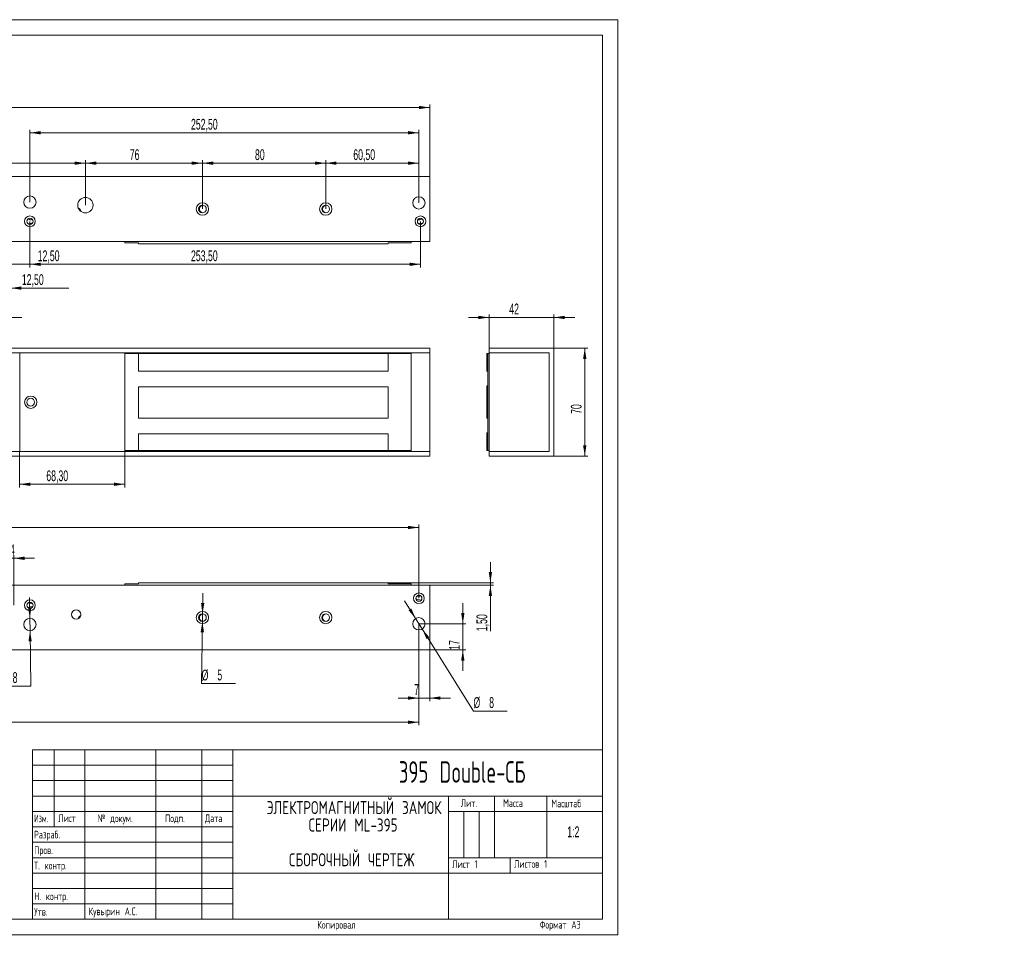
# Model space of a CAD drawing. Header units: millimetres. Extents: x -33 to 545, y -3 to 301.
# Tile 2 of 2: x 226 to 545, y -3 to 297. Entities that reach past the tile are written whole.
import ezdxf

# ---------------------------------------------------------------- set-up
doc = ezdxf.new("R2010")
doc.units = ezdxf.units.MM
doc.layers.add('ОСЕВЫЕ', color=7, linetype='Continuous')
doc.styles.add('SLDTEXTSTYLE0', font='TXT', dxfattribs={"width": 0.605, "bigfont": 'bigfont'})
doc.styles.add('SLDTEXTSTYLE1', font='TXT', dxfattribs={"width": 0.7, "bigfont": 'bigfont'})
doc.styles.add('SLDTEXTSTYLE2', font='TXT', dxfattribs={"width": 0.605})
doc.styles.add('SLDTEXTSTYLE3', font='TXT', dxfattribs={"width": 0.55152, "bigfont": 'bigfont'})
doc.dimstyles.new('SLDDIMSTYLE0', dxfattribs={"dimtxt": 3.5, "dimasz": 3.5, "dimexe": 0, "dimexo": 0.0625, "dimgap": 0.875, "dimtad": 2, "dimlfac": 2, "dimrnd": 1e-09, "dimzin": 12, "dimdsep": 46, "dimtxsty": 'SLDTEXTSTYLE2', "dimsah": 1, "dimcen": 0.09, "dimadec": 0, "dimazin": 3, "dimtfac": 1, "dimtdec": 3, "dimtofl": 0, "dimtmove": 0, "dimatfit": 3, "dimfxl": 0, "dimfrac": 2, "dimtolj": 1, "dimtzin": 12, "dimarcsym": 0})
doc.dimstyles.new('SLDDIMSTYLE1', dxfattribs={"dimtxt": 3.5, "dimasz": 3.5, "dimexe": 0, "dimexo": 0.0625, "dimgap": 0.875, "dimtad": 2, "dimlfac": 2, "dimrnd": 1e-09, "dimzin": 12, "dimdsep": 46, "dimtxsty": 'SLDTEXTSTYLE2', "dimsah": 1, "dimcen": 0.09, "dimadec": 0, "dimazin": 3, "dimtfac": 1, "dimtdec": 3, "dimtmove": 0, "dimatfit": 0, "dimfxl": 0, "dimfrac": 2, "dimtolj": 1, "dimtzin": 12, "dimarcsym": 0})
doc.dimstyles.new('SLDDIMSTYLE2', dxfattribs={"dimtxt": 3.5, "dimasz": 3.5, "dimexe": 0, "dimexo": 0.0625, "dimgap": 0.875, "dimtad": 0, "dimtih": 1, "dimtoh": 1, "dimlfac": 2, "dimrnd": 1e-09, "dimzin": 12, "dimdsep": 46, "dimtxsty": 'SLDTEXTSTYLE2', "dimsah": 1, "dimcen": 0, "dimadec": 0, "dimazin": 3, "dimtfac": 1, "dimtdec": 3, "dimtmove": 0, "dimatfit": 3, "dimfxl": 0, "dimfrac": 2, "dimtolj": 1, "dimtzin": 12, "dimarcsym": 0})

# ---------------------------------------------------------------- blocks, each defined once
blk = doc.blocks.new('SW_NOTE_0')
at = {"color": 0, "linetype": 'Continuous', "lineweight": 0, "attachment_point": 2, "style": 'SLDTEXTSTYLE1'}
for s, insert, char_height in [('\\M+1845E\\M+1844C\\M+18445\\M+1844B\\M+18453\\M+18451\\M+1844F\\M+1844D\\M+18440\\M+18443\\M+1844E\\M+18449\\M+18453\\M+1844E\\M+1845C\\M+1844A \\M+18448\\M+18440\\M+1844D\\M+1844F\\M+1844B', (29.57, 5.46), 4.23333), ('\\M+18452\\M+18445\\M+18451\\M+18449\\M+18449 ML-395', (29.26, -0.19), 4.2333), ('\\M+18452\\M+18441\\M+1844F\\M+18451\\M+1844F\\M+18458\\M+1844E\\M+1845C\\M+1844A \\M+18458\\M+18445\\M+18451\\M+18453\\M+18445\\M+18447', (28.83, -11.48), 4.23333)]:
    blk.add_mtext(s, dxfattribs=dict(at, insert=insert, char_height=char_height))
blk = doc.blocks.new('_D_2')
at = {"color": 7, "linetype": 'Continuous', "lineweight": 0}
for p, q in [((225.78, 156.84), (225.78, 145.2)), ((259.93, 157.11), (259.93, 145.2)), ((259.93, 146.2), (225.78, 146.2))]:
    blk.add_line(p, q, dxfattribs=at)
for points in [[(225.78, 146.2), (229.28, 145.66), (229.28, 146.74)], [(259.93, 146.2), (256.43, 146.74), (256.43, 145.66)]]:
    blk.add_solid(points, dxfattribs=at)
at = {"color": 7, "linetype": 'Continuous', "lineweight": 0, "insert": (234.5, 150.71, -164.66), "char_height": 3.5, "attachment_point": 1, "style": 'SLDTEXTSTYLE2'}
blk.add_mtext('68,30', dxfattribs=at)
blk = doc.blocks.new('_D_4')
at = {"color": 7, "linetype": 'Continuous', "lineweight": 0}
for p, q in [((215.9, 172.86), (215.9, 201.35)), ((219.78, 188.86), (219.78, 201.35)), ((215.9, 200.35), (209.17, 200.35)), ((215.9, 200.35), (219.78, 200.35)), ((219.78, 200.35), (226.51, 200.35))]:
    blk.add_line(p, q, dxfattribs=at)
for points in [[(215.9, 200.35), (212.4, 200.89), (212.4, 199.81)], [(219.78, 200.35), (223.28, 199.81), (223.28, 200.89)]]:
    blk.add_solid(points, dxfattribs=at)
at = {"color": 7, "linetype": 'Continuous', "lineweight": 0, "insert": (212.15, 204.86, -164.66), "char_height": 3.5, "attachment_point": 1, "style": 'SLDTEXTSTYLE2'}
blk.add_mtext('7,75', dxfattribs=at)
blk = doc.blocks.new('_D_5')
at = {"color": 7, "linetype": 'Continuous', "lineweight": 0}
for p, q in [((86.43, 246.06), (86.43, 269.5)), ((86.43, 268.5), (358.93, 268.5)), ((358.93, 246.06), (358.93, 269.5))]:
    blk.add_line(p, q, dxfattribs=at)
for points in [[(86.43, 268.5), (89.93, 267.96), (89.93, 269.04)], [(358.93, 268.5), (355.43, 269.04), (355.43, 267.96)]]:
    blk.add_solid(points, dxfattribs=at)
at = {"color": 7, "linetype": 'Continuous', "lineweight": 0, "insert": (215.11, 273.01, -153.5), "char_height": 3.5, "attachment_point": 1, "style": 'SLDTEXTSTYLE2'}
blk.add_mtext('545', dxfattribs=at)
blk = doc.blocks.new('_D_7')
at = {"color": 7, "linetype": 'Continuous', "lineweight": 0}
for p, q in [((229.18, 237.81), (229.18, 261.3)), ((229.18, 260.3), (355.43, 260.3)), ((355.43, 237.56), (355.43, 261.3))]:
    blk.add_line(p, q, dxfattribs=at)
for points in [[(229.18, 260.3), (232.68, 259.76), (232.68, 260.84)], [(355.43, 260.3), (351.93, 260.84), (351.93, 259.76)]]:
    blk.add_solid(points, dxfattribs=at)
at = {"color": 7, "linetype": 'Continuous', "lineweight": 0, "insert": (281.45, 264.81, -153.5), "char_height": 3.5, "attachment_point": 1, "style": 'SLDTEXTSTYLE2'}
blk.add_mtext('252,50', dxfattribs=at)
blk = doc.blocks.new('_D_12')
at = {"color": 7, "linetype": 'Continuous', "lineweight": 0}
for p, q in [((216.68, 231.54), (216.68, 208.88)), ((222.93, 231.54), (222.93, 208.88)), ((216.68, 209.88), (209.95, 209.88)), ((216.68, 209.88), (222.93, 209.88)), ((222.93, 209.88), (241.8, 209.88))]:
    blk.add_line(p, q, dxfattribs=at)
for points in [[(216.68, 209.88), (213.18, 210.42), (213.18, 209.34)], [(222.93, 209.88), (226.43, 209.34), (226.43, 210.42)]]:
    blk.add_solid(points, dxfattribs=at)
at = {"color": 7, "linetype": 'Continuous', "lineweight": 0, "insert": (226.56, 214.39, -153.5), "char_height": 3.5, "attachment_point": 1, "style": 'SLDTEXTSTYLE2'}
blk.add_mtext('12,50', dxfattribs=at)
blk = doc.blocks.new('_D_13')
at = {"color": 7, "linetype": 'Continuous', "lineweight": 0}
for p, q in [((222.93, 231.54), (222.93, 216.61)), ((229.18, 231.54), (229.18, 216.61)), ((222.93, 217.61), (216.2, 217.61)), ((222.93, 217.61), (229.18, 217.61)), ((229.18, 217.61), (246.94, 217.61))]:
    blk.add_line(p, q, dxfattribs=at)
for points in [[(222.93, 217.61), (219.43, 218.15), (219.43, 217.07)], [(229.18, 217.61), (232.68, 217.07), (232.68, 218.15)]]:
    blk.add_solid(points, dxfattribs=at)
at = {"color": 7, "linetype": 'Continuous', "lineweight": 0, "insert": (231.7, 222.12, -153.5), "char_height": 3.5, "attachment_point": 1, "style": 'SLDTEXTSTYLE2'}
blk.add_mtext('12,50', dxfattribs=at)
blk = doc.blocks.new('_D_14')
at = {"color": 7, "linetype": 'Continuous', "lineweight": 0}
for p, q in [((198.18, 236.81), (198.18, 251.43)), ((198.18, 250.43), (247.18, 250.43)), ((247.18, 236.81), (247.18, 251.43))]:
    blk.add_line(p, q, dxfattribs=at)
for points in [[(198.18, 250.43), (201.68, 249.89), (201.68, 250.97)], [(247.18, 250.43), (243.68, 250.97), (243.68, 249.89)]]:
    blk.add_solid(points, dxfattribs=at)
at = {"color": 7, "linetype": 'Continuous', "lineweight": 0, "insert": (218.66, 254.94, -153.5), "char_height": 3.5, "attachment_point": 1, "style": 'SLDTEXTSTYLE2'}
blk.add_mtext('98', dxfattribs=at)
blk = doc.blocks.new('_D_15')
at = {"color": 7, "linetype": 'Continuous', "lineweight": 0}
for p, q in [((247.18, 236.81), (247.18, 251.43)), ((247.18, 250.43), (285.18, 250.43)), ((285.18, 235.56), (285.18, 251.43))]:
    blk.add_line(p, q, dxfattribs=at)
for points in [[(247.18, 250.43), (250.68, 249.89), (250.68, 250.97)], [(285.18, 250.43), (281.68, 250.97), (281.68, 249.89)]]:
    blk.add_solid(points, dxfattribs=at)
at = {"color": 7, "linetype": 'Continuous', "lineweight": 0, "insert": (261.58, 254.94, -153.5), "char_height": 3.5, "attachment_point": 1, "style": 'SLDTEXTSTYLE2'}
blk.add_mtext('76', dxfattribs=at)
blk = doc.blocks.new('_D_16')
at = {"color": 7, "linetype": 'Continuous', "lineweight": 0}
for p, q in [((285.18, 235.56), (285.18, 251.43)), ((285.18, 250.43), (325.18, 250.43)), ((325.18, 235.56), (325.18, 251.43))]:
    blk.add_line(p, q, dxfattribs=at)
for points in [[(285.18, 250.43), (288.68, 249.89), (288.68, 250.97)], [(325.18, 250.43), (321.68, 250.97), (321.68, 249.89)]]:
    blk.add_solid(points, dxfattribs=at)
at = {"color": 7, "linetype": 'Continuous', "lineweight": 0, "insert": (302.22, 254.94, -153.5), "char_height": 3.5, "attachment_point": 1, "style": 'SLDTEXTSTYLE2'}
blk.add_mtext('80', dxfattribs=at)
blk = doc.blocks.new('_D_17')
at = {"color": 7, "linetype": 'Continuous', "lineweight": 0}
for p, q in [((325.18, 235.56), (325.18, 251.43)), ((325.18, 250.43), (355.43, 250.43)), ((355.43, 237.56), (355.43, 251.43))]:
    blk.add_line(p, q, dxfattribs=at)
for points in [[(325.18, 250.43), (328.68, 249.89), (328.68, 250.97)], [(355.43, 250.43), (351.93, 250.97), (351.93, 249.89)]]:
    blk.add_solid(points, dxfattribs=at)
at = {"color": 7, "linetype": 'Continuous', "lineweight": 0, "insert": (334.13, 254.94, -153.5), "char_height": 3.5, "attachment_point": 1, "style": 'SLDTEXTSTYLE2'}
blk.add_mtext('60,50', dxfattribs=at)
blk = doc.blocks.new('_D_22')
at = {"color": 7, "linetype": 'Continuous', "lineweight": 0}
for p, q in [((229.18, 231.54), (229.18, 216.61)), ((355.93, 231.54), (355.93, 216.61)), ((229.18, 217.61), (355.93, 217.61))]:
    blk.add_line(p, q, dxfattribs=at)
for points in [[(229.18, 217.61), (232.68, 217.07), (232.68, 218.15)], [(355.93, 217.61), (352.43, 218.15), (352.43, 217.07)]]:
    blk.add_solid(points, dxfattribs=at)
at = {"color": 7, "linetype": 'Continuous', "lineweight": 0, "insert": (281.45, 222.12, -153.5), "char_height": 3.5, "attachment_point": 1, "style": 'SLDTEXTSTYLE2'}
blk.add_mtext('253,50', dxfattribs=at)
blk = doc.blocks.new('_D_23')
at = {"color": 7, "linetype": 'Continuous', "lineweight": 0}
for p, q in [((89.93, 109.19), (89.93, 133.18)), ((89.93, 132.18), (355.43, 132.18)), ((355.43, 109.19), (355.43, 133.18))]:
    blk.add_line(p, q, dxfattribs=at)
for points in [[(89.93, 132.18), (93.43, 131.64), (93.43, 132.71)], [(355.43, 132.18), (351.93, 132.71), (351.93, 131.64)]]:
    blk.add_solid(points, dxfattribs=at)
at = {"color": 7, "linetype": 'Continuous', "lineweight": 0, "insert": (213.43, 136.69, 153.6), "char_height": 3.5, "attachment_point": 1, "style": 'SLDTEXTSTYLE2'}
blk.add_mtext('531', dxfattribs=at)
blk = doc.blocks.new('_D_33')
at = {"color": 7, "linetype": 'Continuous', "lineweight": 0}
for p, q in [((229.15, 102.68), (229.06, 109.41)), ((229.15, 102.68), (229.2, 98.68)), ((229.2, 98.68), (229.45, 80.68)), ((229.45, 80.68), (218.46, 80.68))]:
    blk.add_line(p, q, dxfattribs=at)
for points in [[(229.15, 102.68), (229.64, 106.18), (228.57, 106.17)], [(229.2, 98.68), (228.71, 95.17), (229.79, 95.18)]]:
    blk.add_solid(points, dxfattribs=at)
at = {"color": 7, "linetype": 'Continuous', "lineweight": 0, "char_height": 3.5, "attachment_point": 1, "style": 'SLDTEXTSTYLE2'}
for s, insert in [('%%c', (218.46, 85.2, 153.6)), ('8', (223.56, 85.21, 153.6))]:
    blk.add_mtext(s, dxfattribs=dict(at, insert=insert))
blk = doc.blocks.new('_D_34')
at = {"color": 7, "linetype": 'Continuous', "lineweight": 0}
for p, q in [((285.19, 104.18), (285.28, 110.91)), ((285.19, 104.18), (285.16, 101.68)), ((285.16, 101.68), (284.91, 81.52)), ((284.91, 81.52), (295.9, 81.52))]:
    blk.add_line(p, q, dxfattribs=at)
for points in [[(285.19, 104.18), (285.78, 107.67), (284.7, 107.68)], [(285.16, 101.68), (284.58, 98.18), (285.66, 98.17)]]:
    blk.add_solid(points, dxfattribs=at)
at = {"color": 7, "linetype": 'Continuous', "lineweight": 0, "char_height": 3.5, "attachment_point": 1, "style": 'SLDTEXTSTYLE2'}
for s, insert in [('%%c', (284.91, 86.03, 153.6)), ('5', (290.01, 86.04, 153.6))]:
    blk.add_mtext(s, dxfattribs=dict(at, insert=insert))
blk = doc.blocks.new('_D_35')
at = {"color": 7, "linetype": 'Continuous', "lineweight": 0}
for p, q in [((354.37, 102.62), (350.8, 108.33)), ((354.37, 102.62), (356.49, 99.23)), ((356.49, 99.23), (373.13, 72.59)), ((373.13, 72.59), (384.12, 72.59))]:
    blk.add_line(p, q, dxfattribs=at)
for points in [[(354.37, 102.62), (352.97, 105.88), (352.06, 105.3)], [(356.49, 99.23), (357.89, 95.98), (358.8, 96.55)]]:
    blk.add_solid(points, dxfattribs=at)
at = {"color": 7, "linetype": 'Continuous', "lineweight": 0, "char_height": 3.5, "attachment_point": 1, "style": 'SLDTEXTSTYLE2'}
for s, insert in [('%%c', (373.13, 77.1, 153.6)), ('8', (378.24, 77.11, 153.6))]:
    blk.add_mtext(s, dxfattribs=dict(at, insert=insert))
blk = doc.blocks.new('_D_36')
at = {"color": 7, "linetype": 'Continuous', "lineweight": 0}
for p, q in [((221.93, 122.18), (215.2, 122.18)), ((221.93, 106.94), (221.93, 123.18)), ((221.93, 122.18), (223.93, 122.18)), ((223.93, 106.94), (223.93, 123.18)), ((223.93, 122.18), (230.66, 122.18))]:
    blk.add_line(p, q, dxfattribs=at)
for points in [[(221.93, 122.18), (218.43, 122.72), (218.43, 121.64)], [(223.93, 122.18), (227.43, 121.64), (227.43, 122.72)]]:
    blk.add_solid(points, dxfattribs=at)
at = {"color": 7, "linetype": 'Continuous', "lineweight": 0, "char_height": 3.5, "attachment_point": 1, "style": 'SLDTEXTSTYLE2'}
for s, insert in [('%%c', (217.59, 126.69, 153.6)), ('4', (222.69, 126.7, 153.6))]:
    blk.add_mtext(s, dxfattribs=dict(at, insert=insert))
blk = doc.blocks.new('_D_37')
at = {"color": 7, "linetype": 'Continuous', "lineweight": 0}
for p, q in [((378.63, 114.18), (378.63, 120.91)), ((345.44, 114.18), (379.63, 114.18)), ((358.94, 113.43), (379.63, 113.43)), ((378.63, 114.18), (378.63, 113.43)), ((378.63, 113.43), (378.63, 98.52))]:
    blk.add_line(p, q, dxfattribs=at)
for points in [[(378.63, 114.18), (379.16, 117.68), (378.09, 117.68)], [(378.63, 113.43), (378.09, 109.93), (379.16, 109.93)]]:
    blk.add_solid(points, dxfattribs=at)
at = {"color": 7, "linetype": 'Continuous', "lineweight": 0, "insert": (374.11, 98.52, 153.6), "char_height": 3.5, "attachment_point": 1, "rotation": 90, "style": 'SLDTEXTSTYLE2'}
blk.add_mtext('1,50', dxfattribs=at)
blk = doc.blocks.new('_D_38')
at = {"color": 7, "linetype": 'Continuous', "lineweight": 0}
for p, q in [((369.68, 100.93), (369.68, 107.66)), ((355.44, 100.93), (370.68, 100.93)), ((369.68, 100.93), (369.68, 92.43)), ((358.94, 92.43), (370.68, 92.43)), ((369.68, 92.43), (369.68, 85.69))]:
    blk.add_line(p, q, dxfattribs=at)
for points in [[(369.68, 100.93), (370.22, 104.43), (369.14, 104.43)], [(369.68, 92.43), (369.14, 88.93), (370.22, 88.93)]]:
    blk.add_solid(points, dxfattribs=at)
at = {"color": 7, "linetype": 'Continuous', "lineweight": 0, "insert": (365.17, 92.47, 153.6), "char_height": 3.5, "attachment_point": 1, "rotation": 90, "style": 'SLDTEXTSTYLE2'}
blk.add_mtext('17', dxfattribs=at)
blk = doc.blocks.new('_D_39')
at = {"color": 7, "linetype": 'Continuous', "lineweight": 0}
for p, q in [((355.43, 100.92), (355.43, 75.81)), ((358.93, 92.42), (358.93, 75.81)), ((355.43, 76.81), (348.7, 76.81)), ((355.43, 76.81), (358.93, 76.81)), ((358.93, 76.81), (365.66, 76.81))]:
    blk.add_line(p, q, dxfattribs=at)
for points in [[(355.43, 76.81), (351.93, 77.35), (351.93, 76.27)], [(358.93, 76.81), (362.43, 76.27), (362.43, 77.35)]]:
    blk.add_solid(points, dxfattribs=at)
at = {"color": 7, "linetype": 'Continuous', "lineweight": 0, "insert": (353.89, 81.32, 153.6), "char_height": 3.5, "attachment_point": 1, "style": 'SLDTEXTSTYLE2'}
blk.add_mtext('7', dxfattribs=at)
blk = doc.blocks.new('_D_40')
at = {"color": 7, "linetype": 'Continuous', "lineweight": 0}
for p, q in [((89.93, 100.92), (89.93, 67.96)), ((355.43, 100.92), (355.43, 67.96)), ((89.93, 68.96), (355.43, 68.96))]:
    blk.add_line(p, q, dxfattribs=at)
for points in [[(89.93, 68.96), (93.43, 68.42), (93.43, 69.5)], [(355.43, 68.96), (351.93, 69.5), (351.93, 68.42)]]:
    blk.add_solid(points, dxfattribs=at)
at = {"color": 7, "linetype": 'Continuous', "lineweight": 0, "insert": (218.34, 73.47, 153.6), "char_height": 3.5, "attachment_point": 1, "style": 'SLDTEXTSTYLE2'}
blk.add_mtext('531', dxfattribs=at)
blk = doc.blocks.new('_D_43')
at = {"color": 7, "linetype": 'Continuous', "lineweight": 0}
for p, q in [((378.26, 190.36), (378.26, 201.35)), ((399.26, 190.36), (399.26, 201.35)), ((378.26, 200.35), (371.53, 200.35)), ((378.26, 200.35), (399.26, 200.35)), ((399.26, 200.35), (405.99, 200.35))]:
    blk.add_line(p, q, dxfattribs=at)
for points in [[(378.26, 200.35), (374.76, 200.89), (374.76, 199.81)], [(399.26, 200.35), (402.76, 199.81), (402.76, 200.89)]]:
    blk.add_solid(points, dxfattribs=at)
at = {"color": 7, "linetype": 'Continuous', "lineweight": 0, "insert": (384.75, 204.86, -154.06), "char_height": 3.5, "attachment_point": 1, "style": 'SLDTEXTSTYLE2'}
blk.add_mtext('42', dxfattribs=at)
blk = doc.blocks.new('_D_44')
at = {"color": 7, "linetype": 'Continuous', "lineweight": 0}
for p, q in [((399.27, 190.35), (410.26, 190.35)), ((409.26, 190.35), (409.26, 155.35)), ((399.27, 155.35), (410.26, 155.35))]:
    blk.add_line(p, q, dxfattribs=at)
for points in [[(409.26, 190.35), (408.72, 186.85), (409.8, 186.85)], [(409.26, 155.35), (409.8, 158.85), (408.72, 158.85)]]:
    blk.add_solid(points, dxfattribs=at)
at = {"color": 7, "linetype": 'Continuous', "lineweight": 0, "insert": (404.75, 169.04, -154.06), "char_height": 3.5, "attachment_point": 1, "rotation": 90, "style": 'SLDTEXTSTYLE2'}
blk.add_mtext('70', dxfattribs=at)

msp = doc.modelspace()

# ---------------------------------------------------------------- linework, layer by layer
at = {"color": 7, "linetype": 'Continuous', "lineweight": 15}
for p, q in [((415, 292), (20, 292)), ((415, 5), (415, 292)), ((358.9281, 246.0496), (86.4281, 246.0496)), ((358.9281, 225.0496), (358.9281, 246.0496)), ((358.9281, 225.0496), (86.4281, 225.0496)), ((259.9281, 225.0496), (259.9281, 224.5496)), ((264.4281, 224.5496), (259.9281, 224.5496)), ((264.4281, 224.2996), (264.4281, 224.5496)), ((345.4281, 224.2996), (264.4281, 224.2996)), ((352.9281, 224.5496), (345.4281, 224.5496)), ((345.4281, 224.2996), (345.4281, 224.5496)), ((352.9281, 224.5496), (352.9281, 225.0496)), ((358.9281, 190.3481), (86.4281, 190.3481)), ((86.4281, 188.8481), (358.9281, 188.8481)), ((225.9281, 188.8481), (225.9281, 156.8481)), ((259.9281, 188.8481), (225.9281, 188.8481)), ((259.9281, 188.6222), (259.9281, 188.8481)), ((259.9281, 157.1222), (259.9281, 188.6222)), ((264.4281, 188.6222), (259.9281, 188.6222)), ((264.4281, 182.8722), (264.4281, 188.6222)), ((345.4281, 188.6222), (264.4281, 188.6222)), ((345.4281, 182.8722), (345.4281, 188.6222)), ((352.9281, 188.6222), (345.4281, 188.6222)), ((352.9281, 188.6222), (352.9281, 188.8481)), ((352.9281, 188.8481), (358.9281, 188.8481)), ((352.9281, 157.1222), (352.9281, 188.6222)), ((358.9281, 188.8481), (358.9281, 190.3481)), ((358.9281, 156.8481), (358.9281, 188.8481)), ((377.5089, 182.8722), (377.5089, 188.6222)), ((377.5089, 188.6222), (377.7589, 188.6222)), ((377.7589, 188.6222), (378.2589, 188.6222)), ((377.7589, 157.1222), (377.7589, 188.6222)), ((378.2589, 190.3481), (399.2589, 190.3481)), ((378.2589, 188.8481), (378.2589, 190.3481)), ((378.2589, 156.8481), (378.2589, 188.8481)), ((378.2589, 188.8481), (397.7589, 188.8481)), ((397.7589, 188.8481), (397.7589, 156.8481)), ((399.2589, 155.3481), (399.2589, 190.3481)), ((264.4281, 182.8722), (345.4281, 182.8722)), ((377.5089, 182.8722), (377.7589, 182.8722)), ((264.4281, 167.6222), (264.4281, 177.8722)), ((264.4281, 177.8722), (345.4281, 177.8722)), ((345.4281, 167.6222), (345.4281, 177.8722)), ((377.5089, 178.1163), (377.5089, 177.8722)), ((377.5089, 178.1163), (377.7589, 178.1163)), ((377.5089, 167.6222), (377.5089, 177.8722)), ((377.5089, 177.8722), (377.7589, 177.8722)), ((264.4281, 167.6222), (345.4281, 167.6222)), ((377.5089, 167.6222), (377.7589, 167.6222)), ((345.4281, 162.6222), (264.4281, 162.6222)), ((264.4281, 157.1222), (264.4281, 162.6222)), ((345.4281, 157.1222), (345.4281, 162.6222)), ((377.5089, 162.8663), (377.5089, 162.6222)), ((377.5089, 162.8663), (377.7589, 162.8663)), ((377.5089, 157.1222), (377.5089, 162.6222)), ((377.5089, 162.6222), (377.7589, 162.6222)), ((86.4281, 156.8481), (358.9281, 156.8481)), ((225.9281, 156.8481), (259.9281, 156.8481)), ((259.9281, 156.8481), (259.9281, 157.1222)), ((259.9281, 157.1222), (264.4281, 157.1222)), ((264.4281, 157.1222), (345.4281, 157.1222)), ((345.4281, 157.1222), (352.9281, 157.1222)), ((352.9281, 156.8481), (352.9281, 157.1222)), ((352.9281, 156.8481), (358.9281, 156.8481)), ((358.9281, 155.3481), (358.9281, 156.8481)), ((377.5089, 157.1222), (377.5089, 157.1163)), ((377.5089, 157.1222), (377.7589, 157.1222)), ((377.5089, 157.1163), (377.7589, 157.1163)), ((377.7589, 157.1222), (377.7589, 157.1163)), ((377.7589, 157.1222), (378.2589, 157.1222)), ((378.2589, 157.1163), (377.7589, 157.1163)), ((397.7589, 156.8481), (378.2589, 156.8481)), ((378.2589, 155.3481), (378.2589, 156.8481)), ((86.4281, 155.3481), (358.9281, 155.3481)), ((378.2589, 155.3481), (399.2589, 155.3481)), ((86.4281, 113.4254), (358.9281, 113.4254)), ((259.9281, 113.4254), (259.9281, 113.9254)), ((259.9281, 113.9254), (264.4281, 113.9254)), ((264.4281, 114.1754), (264.4281, 113.9254)), ((264.4281, 114.1754), (345.4281, 114.1754)), ((345.4281, 114.1754), (345.4281, 113.9254)), ((345.4281, 113.9254), (352.9281, 113.9254)), ((352.9281, 113.9254), (352.9281, 113.4254)), ((358.9281, 113.4254), (358.9281, 92.4254)), ((356.1781, 108.6754), (356.2998, 108.6854)), ((86.4281, 92.4254), (358.9281, 92.4254)), ((230, 60), (415, 60)), ((230, 60), (230, 5)), ((237, 35), (237, 60)), ((247, 60), (247, 5)), ((270, 60), (270, 5)), ((285, 60), (285, 5)), ((295, 60), (295, 5)), ((295, 45), (415, 45)), ((365, 45), (365, 5)), ((380, 45), (380, 25)), ((397, 45), (397, 25)), ((230, 40), (295, 40)), ((365, 40), (415, 40)), ((230, 35), (295, 35)), ((365, 25), (415, 25)), ((385, 25), (385, 20)), ((295, 20), (415, 20)), ((20, 5), (415, 5))]:
    msp.add_line(p, q, dxfattribs=at)
at = {"color": 7, "linetype": 'Continuous', "lineweight": 0}
for p, q in [((230, 55), (295, 55)), ((230, 50), (295, 50)), ((230, 45), (295, 45)), ((370, 40), (370, 25)), ((375, 40), (375, 25)), ((230, 30), (295, 30)), ((230, 25), (295, 25)), ((230, 20), (295, 20)), ((230, 15), (295, 15)), ((230, 10), (295, 10))]:
    msp.add_line(p, q, dxfattribs=at)
at = {"color": 7, "linetype": 'Continuous', "lineweight": 15, "flags": 128}
for points in [[(230.0103, 232.1041), (229.5929, 232.0164), (229.1079, 232.0056)], [(230.0501, 231.0601), (229.9701, 231.0598), (229.6704, 230.9781)], [(355.0473, 232.0231), (355.0977, 232.0164), (355.5827, 232.0056)], [(355.0734, 108.801), (354.7813, 108.9068), (354.4714, 108.8852), (354.4712, 108.8851)], [(354.7594, 109.919), (355.1185, 109.867), (355.5827, 109.8814)], [(355.8314, 110.0905), (355.8111, 110.0795), (355.5827, 109.8814)], [(230.0103, 106.3709), (229.5929, 106.4586), (229.1079, 106.4695)], [(230.0501, 107.4149), (229.9701, 107.4153), (229.6704, 107.4969)]]:
    msp.add_lwpolyline(points, dxfattribs=at)
at = {"color": 7, "linetype": 'Continuous', "lineweight": 15}
for centre, radius in [((229.1781, 237.7996), 2), ((247.1781, 236.7996), 2.5), ((285.1781, 235.5496), 2), ((285.1781, 235.5496), 1.25), ((325.1781, 235.5496), 2), ((325.1781, 235.5496), 1.25), ((355.4281, 237.5496), 2), ((229.1781, 231.5496), 1.75), ((355.9281, 231.5496), 1.75), ((229.1781, 231.5496), 1), ((355.9281, 231.5496), 1), ((229.4281, 172.8481), 2), ((229.4281, 172.8481), 1.25), ((229.1781, 106.9254), 1.75), ((355.4281, 109.1754), 1.75), ((355.4281, 109.1754), 1), ((229.1781, 106.9254), 1), ((229.1781, 100.6754), 2), ((244.1781, 103.9254), 1.5), ((285.1781, 102.9254), 2), ((285.1781, 102.9254), 1.25), ((325.1781, 102.9254), 2), ((325.1781, 102.9254), 1.25), ((355.4281, 100.9254), 2)]:
    msp.add_circle(centre, radius, dxfattribs=at)
for centre, radius, start, end in [((285.4281, 235.5496), 1.25, 95.739047, 264.260957), ((325.4281, 235.5496), 1.25, 95.739047, 264.260957), ((244.1781, 234.5496), 1.5, 10.307057, 63.432738), ((228.7612, 233.0306), 2.2448, 263.637823, 293.893117), ((228.5124, 231.5496), 0.75, 37.442452, 89.676101), ((355.9294, 233.0306), 2.2448, 249.562467, 276.362177), ((356.1781, 231.5496), 0.75, 270, 142.557548), ((355.8134, 110.3885), 1.7515, 245.00661, 282.019587), ((228.7612, 105.4445), 2.2448, 66.106883, 96.362177), ((228.5124, 106.9254), 0.75, 270.323897, 322.557548), ((247.1781, 101.6754), 2.5, 127.566527, 158.693677), ((285.4281, 102.9254), 1.25, 95.739043, 264.260953), ((325.4281, 102.9254), 1.25, 95.73917, 264.26083)]:
    msp.add_arc(centre, radius, start, end, dxfattribs=at)
at = {"layer": 'ОСЕВЫЕ', "lineweight": 0}
for p, q in [((0, 297), (420, 297)), ((420, 297), (420, 0)), ((0, 0), (420, 0))]:
    msp.add_line(p, q, dxfattribs=at)

# ---------------------------------------------------------------- block references
at = {"color": 7, "linetype": 'Continuous', "lineweight": 0}
msp.add_blockref('SW_NOTE_0', (304.8084, 37.9118), dxfattribs=at)

# ---------------------------------------------------------------- texts
for s, insert, char_height, attachment_point, style in [('395 Double-\\M+18452\\M+18441', (348.9161, 56.3065), 7, 1, 'SLDTEXTSTYLE0'), ('\\M+1844C\\M+18479\\M+18484.', (369.0114, 43.9608), 2.5, 1, 'SLDTEXTSTYLE0'), ('\\M+1844D\\M+18470\\M+18483\\M+18483\\M+18470', (382.7638, 43.9608), 2.5, 1, 'SLDTEXTSTYLE0'), ('\\M+1844D\\M+18470\\M+18483\\M+1848A\\M+18484\\M+18470\\M+18471', (398.4256, 43.8629), 2.5, 1, 'SLDTEXTSTYLE0'), ('\\M+18449\\M+18478\\M+1847D.', (230.5388, 39.0023), 2.5, 1, 'SLDTEXTSTYLE3'), ('\\M+1844C\\M+18479\\M+18483\\M+18484', (238.3874, 39.0559), 2.5, 1, 'SLDTEXTSTYLE0'), ('\\M+18782 \\M+18474\\M+18480\\M+1847B\\M+18485\\M+1847D.', (251.1218, 39.0314), 2.5, 1, 'SLDTEXTSTYLE0'), ('\\M+18450\\M+18480\\M+18474\\M+18481.', (273.0399, 39.0278), 2.5, 1, 'SLDTEXTSTYLE0'), ('\\M+18444\\M+18470\\M+18484\\M+18470', (285.9729, 39.0335), 2.5, 1, 'SLDTEXTSTYLE0'), ('1:2', (405.5471, 35.152), 3.5, 2, 'SLDTEXTSTYLE2'), ('\\M+18451\\M+18470\\M+18478\\M+18482\\M+18470\\M+18471.', (230.5158, 33.729), 2.5, 1, 'SLDTEXTSTYLE0'), ('\\M+18450\\M+18482\\M+18480\\M+18472.', (230.5567, 28.7027), 2.5, 1, 'SLDTEXTSTYLE0'), ('\\M+18453. \\M+1847B\\M+18480\\M+1847E\\M+18484\\M+18482.', (230.5022, 23.7014), 2.5, 1, 'SLDTEXTSTYLE0'), ('\\M+1844C\\M+18479\\M+18483\\M+18484 1', (366.2372, 24.1587), 2.5, 1, 'SLDTEXTSTYLE0'), ('\\M+1844C\\M+18479\\M+18483\\M+18484\\M+18480\\M+18472 1', (386.2978, 24.2045), 2.5, 1, 'SLDTEXTSTYLE0'), ('\\M+1844E. \\M+1847B\\M+18480\\M+1847E\\M+18484\\M+18482.', (230.5644, 13.7182), 2.5, 1, 'SLDTEXTSTYLE0'), ('\\M+18454\\M+18484\\M+18472.', (230.5506, 8.7001), 2.5, 1, 'SLDTEXTSTYLE0'), ('\\M+1844B\\M+18485\\M+18472\\M+1848D\\M+18482\\M+18479\\M+1847E \\M+18440.\\M+18452.', (248.2287, 8.8203), 2.5, 1, 'SLDTEXTSTYLE0'), ('\\M+1844B\\M+18480\\M+18481\\M+18479\\M+18482\\M+18480\\M+18472\\M+18470\\M+1847C', (322.46, 4.4683), 2.5, 1, 'SLDTEXTSTYLE0'), ('\\M+18455\\M+18480\\M+18482\\M+1847D\\M+18470\\M+18484 \\M+184403', (394.6346, 4.4833), 2.5, 1, 'SLDTEXTSTYLE0')]:
    msp.add_mtext(s, dxfattribs=dict(at, insert=insert, char_height=char_height, attachment_point=attachment_point, style=style))

# ---------------------------------------------------------------- dimensions: what is measured, and where the dimension line sits
for base, p1, p2, dimstyle, picture, middle in [((358.9281, 268.5008), (86.4281, 246.0496), (358.9281, 246.0496), 'SLDDIMSTYLE0', '_D_5', (220.7257, 268.5008)), ((355.4281, 260.3011), (229.1781, 237.7996), (355.4281, 237.5496), 'SLDDIMSTYLE0', '_D_7', (290.4057, 260.3011)), ((247.1781, 250.4277), (198.1781, 236.7996), (247.1781, 236.7996), 'SLDDIMSTYLE0', '_D_14', (222.9328, 250.4277)), ((285.1781, 250.4277), (247.1781, 236.7996), (285.1781, 235.5496), 'SLDDIMSTYLE0', '_D_15', (265.8546, 250.4277)), ((325.1781, 250.4277), (285.1781, 235.5496), (325.1781, 235.5496), 'SLDDIMSTYLE0', '_D_16', (306.4977, 250.4277)), ((355.4281, 250.4277), (325.1781, 235.5496), (355.4281, 237.5496), 'SLDDIMSTYLE0', '_D_17', (341.7511, 250.4277)), ((222.9281, 209.8788), (216.6781, 231.5496), (222.9281, 231.5496), 'SLDDIMSTYLE1', '_D_12', (234.18, 209.8788)), ((229.1781, 217.6089), (222.9281, 231.5496), (229.1781, 231.5496), 'SLDDIMSTYLE1', '_D_13', (239.3166, 217.6089)), ((355.9281, 217.6089), (229.1781, 231.5496), (355.9281, 231.5496), 'SLDDIMSTYLE0', '_D_22', (290.4057, 217.6089)), ((219.7785, 200.3481), (215.9042, 172.8481), (219.7785, 188.8481), 'SLDDIMSTYLE1', '_D_4', (218.4314, 200.3481)), ((399.2589, 200.3481), (378.2589, 190.3481), (399.2589, 190.3481), 'SLDDIMSTYLE1', '_D_43', (389.0238, 200.3481)), ((225.7785, 146.1981), (259.9281, 157.1222), (225.7785, 156.8481), 'SLDDIMSTYLE0', '_D_2', (242.1197, 146.1981)), ((355.4281, 132.1754), (89.9281, 109.1754), (355.4281, 109.1754), 'SLDDIMSTYLE0', '_D_23', (219.0448, 132.1754)), ((358.9281, 76.8113), (355.4281, 100.9254), (358.9281, 92.4254), 'SLDDIMSTYLE1', '_D_39', (356.8283, 76.8113))]:
    dim = msp.add_linear_dim(base=base, p1=p1, p2=p2, dimstyle=dimstyle, dxfattribs=at)
    dim.commit()
    dim.dimension.update_dxf_attribs({"geometry": picture, "text_midpoint": middle, "dimtype": 160})
for base, p1, p2, angle, dimstyle, picture, middle in [((409.2589, 155.3481), (399.2589, 190.3481), (399.2589, 155.3481), 90, 'SLDDIMSTYLE0', '_D_44', (409.2589, 173.3188)), ((378.6255, 113.4254), (345.4281, 114.1754), (358.9281, 113.4254), 90, 'SLDDIMSTYLE1', '_D_37', (378.6255, 104.8063)), ((369.6828, 92.4254), (355.4281, 100.9254), (358.9281, 92.4254), 90, 'SLDDIMSTYLE1', '_D_38', (369.6828, 96.7473)), ((355.4281, 68.9602), (89.9281, 100.9254), (355.4281, 100.9254), 0, 'SLDDIMSTYLE0', '_D_40', (223.9528, 68.9602))]:
    dim = msp.add_linear_dim(base=base, p1=p1, p2=p2, angle=angle, dimstyle=dimstyle, dxfattribs=at)
    dim.commit()
    dim.dimension.update_dxf_attribs({"geometry": picture, "text_midpoint": middle, "dimtype": 160})
dim = msp.add_linear_dim(base=(223.9281, 122.1832), p1=(221.9281, 106.9254), p2=(223.9281, 106.9254), text='%%c<>', dimstyle='SLDDIMSTYLE1', dxfattribs=at)
dim.commit()
dim.dimension.update_dxf_attribs({"geometry": '_D_36', "text_midpoint": (223.0793, 122.1832), "dimtype": 160})
for p1, p2, picture, middle in [((229.2049, 98.6756), (229.1514, 102.6753), '_D_33', (223.9528, 83.4558)), ((285.1625, 101.6755), (285.1937, 104.1753), '_D_34', (290.4035, 84.2889)), ((356.488, 99.2293), (354.3683, 102.6215), '_D_35', (378.6255, 75.3635))]:
    dim = msp.add_diameter_dim_2p(p1=p1, p2=p2, dimstyle='SLDDIMSTYLE2', dxfattribs=at)
    dim.commit()
    dim.dimension.update_dxf_attribs({"geometry": picture, "text_midpoint": middle, "dimtype": 163})

doc.saveas('drawing.dxf')
